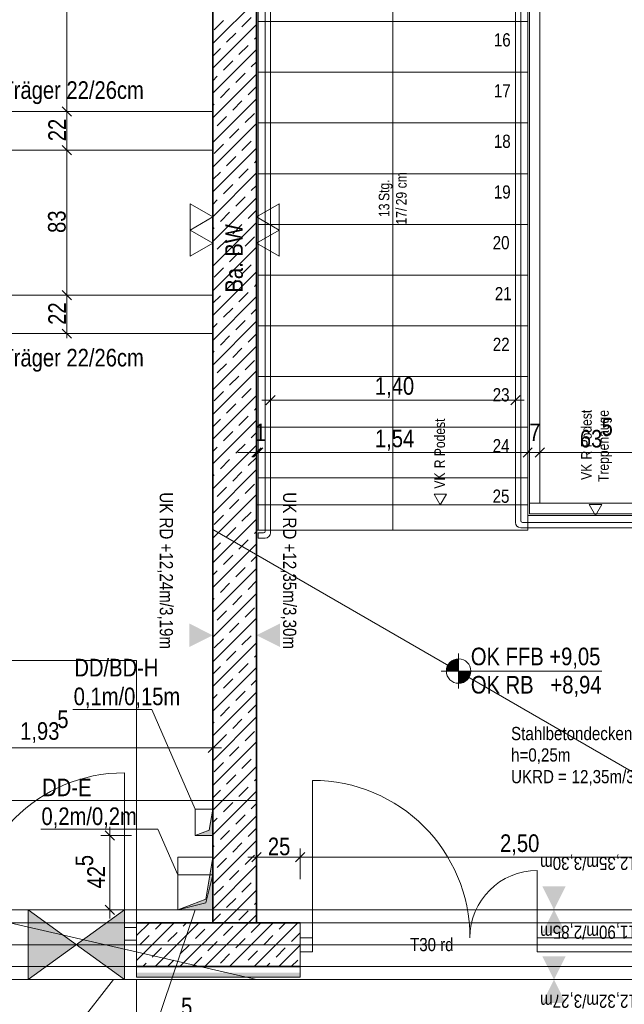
# Model space of a CAD drawing. Extents: x -620 to 300, y 62 to 1112.
# Tile 230 of 235: x -68 to 1, y 828 to 940. Entities that reach past the tile are written whole.
import ezdxf
from ezdxf.lldxf.tags import DXFTag

# ---------------------------------------------------------------- set-up
doc = ezdxf.new("R2010")
doc.units = 0
doc.layers.get('0').update_dxf_attribs({"lineweight": 13})
for name, color, linetype, lineweight, true_color in [('00 -Bauelemente -Gipskarton', 7, 'Continuous', 9, 0xff7fe6), ('30 -34 Innenwände- 1 tragend', 7, 'Continuous', 13, 0xdd0806), ('30 -34 Innenwände- 11 Durchbruch', 4, 'Continuous', 9, 0x00ffff), ('30 -34 Innenwände- 2 nichttragend', 7, 'Continuous', 18, 0xff7fe6), ('30 -34 Innenwände- 4 Türen_Fenster', 9, 'Continuous', 15, 0x808080), ('30 -35 Decken- 1 Konstruktion-Träger- Stahlbeton', 7, 'Continuous', 13, 0x33aa00), ('30 -35 Decken- 11 Bodendurchbruch', 7, 'Continuous', 15, 0x599559), ('30 -35 Decken- 11 Durchbruch', 5, 'Continuous', 15, 0x0000ff), ('30 -35 Decken- 2.1 Treppen Innen 2D', 7, 'Continuous', 9, 0x599559), ('70 -72 Beschriftung- 1 Beschriftung allgemein', 7, 'Continuous', 9, 0xff6633), ('70 -72 Beschriftung- 2 Beschriftung Bauteile', 7, 'Continuous', 9, 0x9999ff), ('70 -72 Beschriftung- 8 barrierefrei', 7, 'grob-A06CPVE1L0', 9, 0x888888), ('70 -76 Bemaßung- 2 Allgemein', 9, 'Continuous', 5, 0x808080)]:
    doc.layers.add(name, color=color, linetype=linetype, lineweight=lineweight, true_color=true_color)
for name, color, linetype, lineweight in [('30 -35 Decken- 1 Konstruktion-Träger- Holz', 7, 'Continuous', 9), ('70 -71 Achsen- 1 Gebäudeachsen', 7, 'STRICHPUNKT2-A06CPVE5L0', 18), ('70 -72 Beschriftung- 5 Höhenkoten-A06CPVE2L0', 7, 'Continuous', 15), ('70 -75 Raumstempel- 3 Wandstempel', 7, 'Continuous', 50), ('Keine-A06CPVE4L0', 7, 'Continuous', 9)]:
    doc.layers.add(name, color=color, linetype=linetype, lineweight=lineweight)
doc.styles.get("Standard").update_dxf_attribs({"font": 'ARIALN.TTF'})
tags = doc.linetypes.add('grob-A06CPVE1L0', pattern=[14, 3, -8, 3]).pattern_tags.tags
tags[8:9] = [DXFTag(74, 4), DXFTag(75, 0), DXFTag(340, '0'), DXFTag(46, 0.0), DXFTag(50, 0.0), DXFTag(44, 0.0), DXFTag(45, 0.0)]
tags[6:7] = [DXFTag(74, 4), DXFTag(75, 0), DXFTag(340, '0'), DXFTag(46, 0.0), DXFTag(50, 0.0), DXFTag(44, 0.0), DXFTag(45, 0.0)]
tags[4:5] = [DXFTag(74, 4), DXFTag(75, 0), DXFTag(340, '0'), DXFTag(46, 0.0), DXFTag(50, 0.0), DXFTag(44, 0.0), DXFTag(45, 0.0)]
tags = doc.linetypes.add('STRICHPUNKT2-A06CPVE5L0', pattern=[12.7, 6.35, -3.175, 0, -3.175]).pattern_tags.tags
tags[10:11] = [DXFTag(74, 4), DXFTag(75, 0), DXFTag(340, '0'), DXFTag(46, 0.0), DXFTag(50, 0.0), DXFTag(44, 0.0), DXFTag(45, 0.0)]
tags[8:9] = [DXFTag(74, 4), DXFTag(75, 0), DXFTag(340, '0'), DXFTag(46, 0.0), DXFTag(50, 0.0), DXFTag(44, 0.0), DXFTag(45, 0.0)]
tags[6:7] = [DXFTag(74, 4), DXFTag(75, 0), DXFTag(340, '0'), DXFTag(46, 0.0), DXFTag(50, 0.0), DXFTag(44, 0.0), DXFTag(45, 0.0)]
tags[4:5] = [DXFTag(74, 4), DXFTag(75, 0), DXFTag(340, '0'), DXFTag(46, 0.0), DXFTag(50, 0.0), DXFTag(44, 0.0), DXFTag(45, 0.0)]

# ---------------------------------------------------------------- blocks, each defined once
blk = doc.blocks.new('Referenz-A06CPVE6L0')
at = {"layer": '00 -Bauelemente -Gipskarton', "color": 0, "linetype": 'Continuous', "lineweight": 0, "ltscale": 0.13}
for points in [[(-54.28, 831.25), (-54.28, 831), (-35.58, 831.25), (-35.58, 831)], [(-54.28, 831), (-54.28, 830.75), (-35.58, 831), (-35.58, 830.75)]]:
    blk.add_solid(points, dxfattribs=at)
at = {"layer": '30 -34 Innenwände- 1 tragend', "color": 0, "lineweight": 35}
for p, q in [((-45.58, 1001.95), (-45.58, 836.95)), ((-40.58, 1001.95), (-40.58, 836.95)), ((-54.28, 836.95), (-35.58, 836.95)), ((-54.28, 831.95), (-35.58, 831.95))]:
    blk.add_line(p, q, dxfattribs=at)
at = {"layer": '30 -34 Innenwände- 1 tragend', "color": 0, "linetype": 'Continuous', "lineweight": -2, "ltscale": 0.13}
for p, q in [((-45.58, 1001.95), (-45.58, 836.95)), ((-40.58, 1001.95), (-40.58, 836.95)), ((-54.28, 836.95), (-45.58, 836.95)), ((-54.28, 831.95), (-54.28, 836.95)), ((-54.28, 831.95), (-54.28, 836.95)), ((-40.58, 836.95), (-35.58, 836.95)), ((-35.58, 831.95), (-35.58, 836.95)), ((-35.58, 831.95), (-35.58, 836.95)), ((-54.28, 831.95), (-35.58, 831.95))]:
    blk.add_line(p, q, dxfattribs=at)
at = {"layer": '30 -34 Innenwände- 1 tragend', "color": 0, "lineweight": 9}
for p, q in [((-45.58, 937.53), (-40.58, 942.53)), ((-45.58, 937.53), (-40.58, 942.53)), ((-42.24, 939.45), (-41.18, 940.51)), ((-42.24, 939.45), (-41.18, 940.51)), ((-45.58, 934.7), (-40.58, 939.7)), ((-45.58, 934.7), (-40.58, 939.7)), ((-45.42, 939.1), (-44.36, 940.16)), ((-45.42, 939.1), (-44.36, 940.16)), ((-44.01, 937.68), (-42.95, 938.74)), ((-44.01, 937.68), (-42.95, 938.74)), ((-40.82, 938.04), (-40.58, 938.28)), ((-40.82, 938.04), (-40.58, 938.28)), ((-42.59, 936.27), (-41.53, 937.33)), ((-42.59, 936.27), (-41.53, 937.33)), ((-45.58, 936.11), (-44.71, 936.98)), ((-45.58, 936.11), (-44.71, 936.98)), ((-45.58, 931.87), (-40.58, 936.87)), ((-45.58, 931.87), (-40.58, 936.87)), ((-44.36, 934.5), (-43.3, 935.56)), ((-44.36, 934.5), (-43.3, 935.56)), ((-41.18, 934.86), (-40.58, 935.45)), ((-41.18, 934.86), (-40.58, 935.45)), ((-45.58, 929.04), (-40.58, 934.04)), ((-45.58, 929.04), (-40.58, 934.04)), ((-45.58, 933.28), (-45.07, 933.79)), ((-45.58, 933.28), (-45.07, 933.79)), ((-42.95, 933.09), (-41.89, 934.15)), ((-42.95, 933.09), (-41.89, 934.15)), ((-41.53, 931.67), (-40.58, 932.63)), ((-41.53, 931.67), (-40.58, 932.63)), ((-44.71, 931.32), (-43.65, 932.38)), ((-44.71, 931.32), (-43.65, 932.38)), ((-45.58, 926.21), (-40.58, 931.21)), ((-45.58, 926.21), (-40.58, 931.21)), ((-45.58, 930.45), (-45.42, 930.61)), ((-45.58, 930.45), (-45.42, 930.61)), ((-43.3, 929.91), (-42.24, 930.97)), ((-43.3, 929.91), (-42.24, 930.97)), ((-41.89, 928.49), (-40.82, 929.55)), ((-41.89, 928.49), (-40.82, 929.55)), ((-45.58, 923.38), (-40.58, 928.38)), ((-45.58, 923.38), (-40.58, 928.38)), ((-45.07, 928.14), (-44.01, 929.2)), ((-45.07, 928.14), (-44.01, 929.2)), ((-43.65, 926.72), (-42.59, 927.78)), ((-43.65, 926.72), (-42.59, 927.78)), ((-45.42, 924.96), (-44.36, 926.02)), ((-45.42, 924.96), (-44.36, 926.02)), ((-42.24, 925.31), (-41.18, 926.37)), ((-42.24, 925.31), (-41.18, 926.37)), ((-45.58, 920.56), (-40.58, 925.56)), ((-45.58, 920.56), (-40.58, 925.56)), ((-44.01, 923.54), (-42.95, 924.6)), ((-44.01, 923.54), (-42.95, 924.6)), ((-40.82, 923.89), (-40.58, 924.14)), ((-40.82, 923.89), (-40.58, 924.14)), ((-45.58, 921.97), (-44.71, 922.83)), ((-45.58, 921.97), (-44.71, 922.83)), ((-45.58, 917.73), (-40.58, 922.73)), ((-45.58, 917.73), (-40.58, 922.73)), ((-42.59, 922.13), (-41.53, 923.19)), ((-42.59, 922.13), (-41.53, 923.19)), ((-44.36, 920.36), (-43.3, 921.42)), ((-44.36, 920.36), (-43.3, 921.42)), ((-41.18, 920.71), (-40.58, 921.31)), ((-41.18, 920.71), (-40.58, 921.31)), ((-45.58, 914.9), (-40.58, 919.9)), ((-45.58, 914.9), (-40.58, 919.9)), ((-45.58, 919.14), (-45.07, 919.65)), ((-45.58, 919.14), (-45.07, 919.65)), ((-42.95, 918.95), (-41.89, 920.01)), ((-42.95, 918.95), (-41.89, 920.01)), ((-44.71, 917.18), (-43.65, 918.24)), ((-44.71, 917.18), (-43.65, 918.24)), ((-41.53, 917.53), (-40.58, 918.48)), ((-41.53, 917.53), (-40.58, 918.48)), ((-45.58, 912.07), (-40.58, 917.07)), ((-45.58, 912.07), (-40.58, 917.07)), ((-45.58, 916.31), (-45.42, 916.47)), ((-45.58, 916.31), (-45.42, 916.47)), ((-43.3, 915.76), (-42.24, 916.82)), ((-43.3, 915.76), (-42.24, 916.82)), ((-45.07, 914), (-44.01, 915.06)), ((-45.07, 914), (-44.01, 915.06)), ((-41.89, 914.35), (-40.82, 915.41)), ((-41.89, 914.35), (-40.82, 915.41)), ((-45.58, 909.24), (-40.58, 914.24)), ((-45.58, 909.24), (-40.58, 914.24)), ((-43.65, 912.58), (-42.59, 913.64)), ((-43.65, 912.58), (-42.59, 913.64)), ((-45.58, 906.41), (-40.58, 911.41)), ((-45.58, 906.41), (-40.58, 911.41)), ((-45.42, 910.81), (-44.36, 911.87)), ((-45.42, 910.81), (-44.36, 911.87)), ((-42.24, 911.17), (-41.18, 912.23)), ((-42.24, 911.17), (-41.18, 912.23)), ((-44.01, 909.4), (-42.95, 910.46)), ((-44.01, 909.4), (-42.95, 910.46)), ((-42.59, 907.99), (-41.53, 909.05)), ((-42.59, 907.99), (-41.53, 909.05)), ((-40.82, 909.75), (-40.58, 910)), ((-40.82, 909.75), (-40.58, 910)), ((-45.58, 907.83), (-44.71, 908.69)), ((-45.58, 907.83), (-44.71, 908.69)), ((-45.58, 903.58), (-40.58, 908.58)), ((-45.58, 903.58), (-40.58, 908.58)), ((-44.36, 906.22), (-43.3, 907.28)), ((-44.36, 906.22), (-43.3, 907.28)), ((-41.18, 906.57), (-40.58, 907.17)), ((-41.18, 906.57), (-40.58, 907.17)), ((-45.58, 900.76), (-40.58, 905.76)), ((-45.58, 900.76), (-40.58, 905.76)), ((-42.95, 904.8), (-41.89, 905.86)), ((-42.95, 904.8), (-41.89, 905.86)), ((-45.58, 905), (-45.07, 905.51)), ((-45.58, 905), (-45.07, 905.51)), ((-44.71, 903.04), (-43.65, 904.1)), ((-44.71, 903.04), (-43.65, 904.1)), ((-41.53, 903.39), (-40.58, 904.34)), ((-41.53, 903.39), (-40.58, 904.34)), ((-45.58, 897.93), (-40.58, 902.93)), ((-45.58, 897.93), (-40.58, 902.93)), ((-45.58, 902.17), (-45.42, 902.33)), ((-45.58, 902.17), (-45.42, 902.33)), ((-43.3, 901.62), (-42.24, 902.68)), ((-43.3, 901.62), (-42.24, 902.68)), ((-41.89, 900.21), (-40.82, 901.27)), ((-41.89, 900.21), (-40.82, 901.27)), ((-45.58, 895.1), (-40.58, 900.1)), ((-45.58, 895.1), (-40.58, 900.1)), ((-45.07, 899.85), (-44.01, 900.91)), ((-45.07, 899.85), (-44.01, 900.91)), ((-43.65, 898.44), (-42.59, 899.5)), ((-43.65, 898.44), (-42.59, 899.5)), ((-45.42, 896.67), (-44.36, 897.73)), ((-45.42, 896.67), (-44.36, 897.73)), ((-42.24, 897.02), (-41.18, 898.09)), ((-42.24, 897.02), (-41.18, 898.09)), ((-45.58, 892.27), (-40.58, 897.27)), ((-45.58, 892.27), (-40.58, 897.27)), ((-44.01, 895.26), (-42.95, 896.32)), ((-44.01, 895.26), (-42.95, 896.32)), ((-40.82, 895.61), (-40.58, 895.86)), ((-40.82, 895.61), (-40.58, 895.86)), ((-45.58, 893.69), (-44.71, 894.55)), ((-45.58, 893.69), (-44.71, 894.55)), ((-45.58, 889.44), (-40.58, 894.44)), ((-45.58, 889.44), (-40.58, 894.44)), ((-42.59, 893.84), (-41.53, 894.9)), ((-42.59, 893.84), (-41.53, 894.9)), ((-44.36, 892.08), (-43.3, 893.14)), ((-44.36, 892.08), (-43.3, 893.14)), ((-41.18, 892.43), (-40.58, 893.03)), ((-41.18, 892.43), (-40.58, 893.03)), ((-45.58, 886.61), (-40.58, 891.61)), ((-45.58, 886.61), (-40.58, 891.61)), ((-45.58, 890.86), (-45.07, 891.37)), ((-45.58, 890.86), (-45.07, 891.37)), ((-42.95, 890.66), (-41.89, 891.72)), ((-42.95, 890.66), (-41.89, 891.72)), ((-44.71, 888.89), (-43.65, 889.95)), ((-44.71, 888.89), (-43.65, 889.95)), ((-41.53, 889.25), (-40.58, 890.2)), ((-41.53, 889.25), (-40.58, 890.2)), ((-45.58, 883.79), (-40.58, 888.79)), ((-45.58, 883.79), (-40.58, 888.79)), ((-45.58, 888.03), (-45.42, 888.19)), ((-45.58, 888.03), (-45.42, 888.19)), ((-43.3, 887.48), (-42.24, 888.54)), ((-43.3, 887.48), (-42.24, 888.54)), ((-45.07, 885.71), (-44.01, 886.77)), ((-45.07, 885.71), (-44.01, 886.77)), ((-41.89, 886.06), (-40.82, 887.13)), ((-41.89, 886.06), (-40.82, 887.13)), ((-45.58, 880.96), (-40.58, 885.96)), ((-45.58, 880.96), (-40.58, 885.96)), ((-43.65, 884.3), (-42.59, 885.36)), ((-43.65, 884.3), (-42.59, 885.36)), ((-45.58, 878.13), (-40.58, 883.13)), ((-45.58, 878.13), (-40.58, 883.13)), ((-45.42, 882.53), (-44.36, 883.59)), ((-45.42, 882.53), (-44.36, 883.59)), ((-42.24, 882.88), (-41.18, 883.94)), ((-42.24, 882.88), (-41.18, 883.94)), ((-44.01, 881.12), (-42.95, 882.18)), ((-44.01, 881.12), (-42.95, 882.18)), ((-40.82, 881.47), (-40.58, 881.71)), ((-40.82, 881.47), (-40.58, 881.71)), ((-45.58, 879.54), (-44.71, 880.41)), ((-45.58, 879.54), (-44.71, 880.41)), ((-45.58, 875.3), (-40.58, 880.3)), ((-45.58, 875.3), (-40.58, 880.3)), ((-42.59, 879.7), (-41.53, 880.76)), ((-42.59, 879.7), (-41.53, 880.76)), ((-44.36, 877.93), (-43.3, 878.99)), ((-44.36, 877.93), (-43.3, 878.99)), ((-41.18, 878.29), (-40.58, 878.89)), ((-41.18, 878.29), (-40.58, 878.89)), ((-45.58, 872.47), (-40.58, 877.47)), ((-45.58, 872.47), (-40.58, 877.47)), ((-42.95, 876.52), (-41.89, 877.58)), ((-42.95, 876.52), (-41.89, 877.58)), ((-45.58, 876.71), (-45.07, 877.23)), ((-45.58, 876.71), (-45.07, 877.23)), ((-44.71, 874.75), (-43.65, 875.81)), ((-44.71, 874.75), (-43.65, 875.81)), ((-41.53, 875.1), (-40.58, 876.06)), ((-41.53, 875.1), (-40.58, 876.06)), ((-45.58, 869.64), (-40.58, 874.64)), ((-45.58, 869.64), (-40.58, 874.64)), ((-45.58, 873.89), (-45.42, 874.04)), ((-45.58, 873.89), (-45.42, 874.04)), ((-43.3, 873.34), (-42.24, 874.4)), ((-43.3, 873.34), (-42.24, 874.4)), ((-41.89, 871.92), (-40.82, 872.98)), ((-41.89, 871.92), (-40.82, 872.98)), ((-45.58, 866.82), (-40.58, 871.82)), ((-45.58, 866.82), (-40.58, 871.82)), ((-45.07, 871.57), (-44.01, 872.63)), ((-45.07, 871.57), (-44.01, 872.63)), ((-43.65, 870.15), (-42.59, 871.22)), ((-43.65, 870.15), (-42.59, 871.22)), ((-42.24, 868.74), (-41.18, 869.8)), ((-42.24, 868.74), (-41.18, 869.8)), ((-45.58, 863.99), (-40.58, 868.99)), ((-45.58, 863.99), (-40.58, 868.99)), ((-45.42, 868.39), (-44.36, 869.45)), ((-45.42, 868.39), (-44.36, 869.45)), ((-44.01, 866.97), (-42.95, 868.03)), ((-44.01, 866.97), (-42.95, 868.03)), ((-40.82, 867.33), (-40.58, 867.57)), ((-40.82, 867.33), (-40.58, 867.57)), ((-45.58, 865.4), (-44.71, 866.27)), ((-45.58, 865.4), (-44.71, 866.27)), ((-45.58, 861.16), (-40.58, 866.16)), ((-45.58, 861.16), (-40.58, 866.16)), ((-42.59, 865.56), (-41.53, 866.62)), ((-42.59, 865.56), (-41.53, 866.62)), ((-44.36, 863.79), (-43.3, 864.85)), ((-44.36, 863.79), (-43.3, 864.85)), ((-41.18, 864.14), (-40.58, 864.74)), ((-41.18, 864.14), (-40.58, 864.74)), ((-45.58, 858.33), (-40.58, 863.33)), ((-45.58, 858.33), (-40.58, 863.33)), ((-45.58, 862.57), (-45.07, 863.08)), ((-45.58, 862.57), (-45.07, 863.08)), ((-42.95, 862.38), (-41.89, 863.44)), ((-42.95, 862.38), (-41.89, 863.44)), ((-44.71, 860.61), (-43.65, 861.67)), ((-44.71, 860.61), (-43.65, 861.67)), ((-41.53, 860.96), (-40.58, 861.92)), ((-41.53, 860.96), (-40.58, 861.92)), ((-45.58, 855.5), (-40.58, 860.5)), ((-45.58, 855.5), (-40.58, 860.5)), ((-45.58, 859.74), (-45.42, 859.9)), ((-45.58, 859.74), (-45.42, 859.9)), ((-43.3, 859.19), (-42.24, 860.26)), ((-43.3, 859.19), (-42.24, 860.26)), ((-45.07, 857.43), (-44.01, 858.49)), ((-45.07, 857.43), (-44.01, 858.49)), ((-41.89, 857.78), (-40.82, 858.84)), ((-41.89, 857.78), (-40.82, 858.84)), ((-45.58, 852.67), (-40.58, 857.67)), ((-45.58, 852.67), (-40.58, 857.67)), ((-43.65, 856.01), (-42.59, 857.07)), ((-43.65, 856.01), (-42.59, 857.07)), ((-45.42, 854.24), (-44.36, 855.31)), ((-45.42, 854.24), (-44.36, 855.31)), ((-42.24, 854.6), (-41.18, 855.66)), ((-42.24, 854.6), (-41.18, 855.66)), ((-45.58, 849.84), (-40.58, 854.84)), ((-45.58, 849.84), (-40.58, 854.84)), ((-44.01, 852.83), (-42.95, 853.89)), ((-44.01, 852.83), (-42.95, 853.89)), ((-40.82, 853.18), (-40.58, 853.43)), ((-40.82, 853.18), (-40.58, 853.43)), ((-45.58, 851.26), (-44.71, 852.12)), ((-45.58, 851.26), (-44.71, 852.12)), ((-45.58, 847.02), (-40.58, 852.02)), ((-45.58, 847.02), (-40.58, 852.02)), ((-42.59, 851.42), (-41.53, 852.48)), ((-42.59, 851.42), (-41.53, 852.48)), ((-44.36, 849.65), (-43.3, 850.71)), ((-44.36, 849.65), (-43.3, 850.71)), ((-41.18, 850), (-40.58, 850.6)), ((-41.18, 850), (-40.58, 850.6)), ((-42.95, 848.23), (-41.89, 849.3)), ((-42.95, 848.23), (-41.89, 849.3)), ((-45.58, 844.19), (-40.58, 849.19)), ((-45.58, 844.19), (-40.58, 849.19)), ((-45.58, 848.43), (-45.07, 848.94)), ((-45.58, 848.43), (-45.07, 848.94)), ((-44.71, 846.47), (-43.65, 847.53)), ((-44.71, 846.47), (-43.65, 847.53)), ((-41.53, 846.82), (-40.58, 847.77)), ((-41.53, 846.82), (-40.58, 847.77)), ((-45.58, 841.36), (-40.58, 846.36)), ((-45.58, 841.36), (-40.58, 846.36)), ((-43.3, 845.05), (-42.24, 846.11)), ((-43.3, 845.05), (-42.24, 846.11)), ((-45.58, 845.6), (-45.42, 845.76)), ((-45.58, 845.6), (-45.42, 845.76)), ((-45.07, 843.28), (-44.01, 844.35)), ((-45.07, 843.28), (-44.01, 844.35)), ((-41.89, 843.64), (-40.82, 844.7)), ((-41.89, 843.64), (-40.82, 844.7)), ((-45.58, 838.53), (-40.58, 843.53)), ((-45.58, 838.53), (-40.58, 843.53)), ((-43.65, 841.87), (-42.59, 842.93)), ((-43.65, 841.87), (-42.59, 842.93)), ((-42.24, 840.46), (-41.18, 841.52)), ((-42.24, 840.46), (-41.18, 841.52)), ((-45.42, 840.1), (-44.36, 841.16)), ((-45.42, 840.1), (-44.36, 841.16)), ((-44.33, 836.95), (-40.58, 840.7)), ((-44.33, 836.95), (-40.58, 840.7)), ((-44.01, 838.69), (-42.95, 839.75)), ((-44.01, 838.69), (-42.95, 839.75)), ((-40.82, 839.04), (-40.58, 839.29)), ((-40.82, 839.04), (-40.58, 839.29)), ((-42.59, 837.27), (-41.53, 838.34)), ((-42.59, 837.27), (-41.53, 838.34)), ((-54.28, 835.49), (-52.81, 836.95)), ((-54.28, 832.66), (-49.98, 836.95)), ((-54.28, 835.49), (-52.81, 836.95)), ((-54.28, 832.66), (-49.98, 836.95)), ((-54.28, 836.9), (-54.26, 836.92)), ((-54.28, 836.9), (-54.26, 836.92)), ((-52.16, 831.95), (-47.16, 836.95)), ((-52.16, 831.95), (-47.16, 836.95)), ((-52.14, 836.21), (-51.4, 836.95)), ((-52.14, 836.21), (-51.4, 836.95)), ((-49.33, 831.95), (-44.33, 836.95)), ((-49.33, 831.95), (-44.33, 836.95)), ((-48.96, 836.57), (-48.57, 836.95)), ((-48.96, 836.57), (-48.57, 836.95)), ((-46.5, 831.95), (-41.5, 836.95)), ((-46.5, 831.95), (-41.5, 836.95)), ((-45.77, 836.92), (-45.74, 836.95)), ((-45.77, 836.92), (-45.74, 836.95)), ((-45.58, 837.12), (-44.71, 837.98)), ((-45.58, 837.12), (-44.71, 837.98)), ((-43.67, 831.95), (-38.67, 836.95)), ((-43.67, 831.95), (-38.67, 836.95)), ((-41.5, 836.95), (-40.58, 837.87)), ((-41.5, 836.95), (-40.58, 837.87)), ((-41.18, 835.86), (-40.12, 836.92)), ((-41.18, 835.86), (-40.12, 836.92)), ((-40.84, 831.95), (-35.84, 836.95)), ((-40.84, 831.95), (-35.84, 836.95)), ((-38, 836.21), (-37.26, 836.95)), ((-38, 836.21), (-37.26, 836.95)), ((-50.72, 834.8), (-49.66, 835.86)), ((-50.72, 834.8), (-49.66, 835.86)), ((-47.54, 835.15), (-46.48, 836.21)), ((-47.54, 835.15), (-46.48, 836.21)), ((-44.36, 835.51), (-43.3, 836.57)), ((-44.36, 835.51), (-43.3, 836.57)), ((-36.58, 834.8), (-35.58, 835.8)), ((-36.58, 834.8), (-35.58, 835.8)), ((-53.91, 834.45), (-52.85, 835.51)), ((-53.91, 834.45), (-52.85, 835.51)), ((-46.13, 833.74), (-45.07, 834.8)), ((-46.13, 833.74), (-45.07, 834.8)), ((-42.95, 834.09), (-41.89, 835.15)), ((-42.95, 834.09), (-41.89, 835.15)), ((-39.76, 834.45), (-38.7, 835.51)), ((-39.76, 834.45), (-38.7, 835.51)), ((-52.49, 833.03), (-51.43, 834.09)), ((-52.49, 833.03), (-51.43, 834.09)), ((-49.31, 833.39), (-48.25, 834.45)), ((-49.31, 833.39), (-48.25, 834.45)), ((-41.53, 832.68), (-40.47, 833.74)), ((-41.53, 832.68), (-40.47, 833.74)), ((-38.35, 833.03), (-37.29, 834.09)), ((-38.35, 833.03), (-37.29, 834.09)), ((-38.01, 831.95), (-35.58, 834.39)), ((-38.01, 831.95), (-35.58, 834.39)), ((-50.74, 831.95), (-50.02, 832.68)), ((-50.74, 831.95), (-50.02, 832.68)), ((-47.9, 831.97), (-46.84, 833.03)), ((-47.9, 831.97), (-46.84, 833.03)), ((-44.71, 832.32), (-43.65, 833.39)), ((-44.71, 832.32), (-43.65, 833.39)), ((-36.6, 831.95), (-35.87, 832.68)), ((-36.6, 831.95), (-35.87, 832.68)), ((-53.57, 831.95), (-53.2, 832.32)), ((-53.57, 831.95), (-53.2, 832.32)), ((-42.26, 831.95), (-42.24, 831.97)), ((-42.26, 831.95), (-42.24, 831.97)), ((-39.43, 831.95), (-39.06, 832.32)), ((-39.43, 831.95), (-39.06, 832.32))]:
    blk.add_line(p, q, dxfattribs=at)
at = {"layer": '30 -34 Innenwände- 11 Durchbruch', "color": 0, "linetype": 'Continuous', "ltscale": 0.13}
for p, q in [((-66.68, 838.45), (-55.68, 838.45)), ((-55.68, 838.45), (-66.68, 830.45)), ((-55.68, 830.45), (-66.68, 838.45)), ((-66.68, 830.45), (-66.68, 838.45)), ((-55.68, 830.45), (-55.68, 838.45)), ((-66.68, 830.45), (-55.68, 830.45)), ((-56.91, 830.45), (-62.32, 823.57))]:
    blk.add_line(p, q, dxfattribs=at)
for points in [[(-66.68, 830.45), (-66.68, 838.45), (-61.18, 834.45)], [(-61.18, 834.45), (-55.68, 838.45), (-55.68, 830.45)]]:
    blk.add_solid(points, dxfattribs=at)
at = {"layer": '30 -34 Innenwände- 2 nichttragend', "color": 0, "linetype": 'Continuous', "ltscale": 0.18}
for p, q in [((-54.28, 831.95), (-35.58, 831.95)), ((-54.28, 830.75), (-54.28, 831.95)), ((-35.58, 830.75), (-35.58, 831.95)), ((-54.28, 830.75), (-35.58, 830.75))]:
    blk.add_line(p, q, dxfattribs=at)
at = {"layer": '30 -34 Innenwände- 4 Türen_Fenster', "color": 0, "linetype": 'grob-A06CPVE1L0', "ltscale": 0.15}
for p, q in [((-55.68, 836.41), (-55.68, 854.11)), ((-34.18, 835.25), (-34.18, 853.25)), ((-8.48, 835.25), (-8.48, 842.95)), ((-74.78, 836.95), (-54.28, 836.95)), ((-35.58, 836.95), (14.42, 836.95)), ((-74.78, 831.95), (-54.28, 831.95)), ((-35.58, 831.95), (14.42, 831.95))]:
    blk.add_line(p, q, dxfattribs=at)
at = {"layer": '30 -34 Innenwände- 4 Türen_Fenster', "color": 0, "linetype": 'Continuous', "ltscale": 0.15}
for p, q in [((-55.68, 836.41), (-54.28, 836.41)), ((-55.68, 834.95), (-55.68, 836.41)), ((-54.28, 836.41), (-54.28, 834.95)), ((-54.28, 834.95), (-55.68, 834.95)), ((-35.58, 835.25), (-34.18, 835.25)), ((-35.58, 833.65), (-35.58, 835.25)), ((-34.18, 835.25), (-34.18, 833.65)), ((-8.48, 835.25), (14.42, 835.25)), ((-8.48, 833.65), (-8.48, 835.25)), ((-34.18, 833.65), (-35.58, 833.65)), ((14.42, 833.65), (-8.48, 833.65))]:
    blk.add_line(p, q, dxfattribs=at)
at = {"layer": '30 -34 Innenwände- 4 Türen_Fenster', "color": 0, "linetype": 'grob-A06CPVE1L0', "ltscale": 0.15}
for centre, major_axis in [((-55.68, 836.41), (0, 17.7)), ((-34.18, 835.25), (18, 0)), ((-8.48, 835.25), (0, 7.7))]:
    blk.add_ellipse(centre, major_axis=major_axis, ratio=1, start_param=0, end_param=1.570796, dxfattribs=at)
at = {"layer": '30 -35 Decken- 1 Konstruktion-Träger- Holz', "color": 0, "linetype": 'Continuous', "ltscale": 0.13}
for p, q in [((-121.58, 929.75), (-45.58, 929.75)), ((-45.58, 929.75), (-45.58, 925.35)), ((-45.58, 925.35), (-121.58, 925.35)), ((-45.58, 908.75), (-121.58, 908.75)), ((-45.58, 904.35), (-45.58, 908.75)), ((-121.58, 904.35), (-45.58, 904.35))]:
    blk.add_line(p, q, dxfattribs=at)
at = {"layer": '30 -35 Decken- 1 Konstruktion-Träger- Stahlbeton', "color": 0, "linetype": 'grob-A06CPVE1L0', "lineweight": -2, "ltscale": 0.13}
for p, q in [((-121.58, 838.45), (76.59, 838.45)), ((-121.58, 830.45), (76.59, 830.45))]:
    blk.add_line(p, q, dxfattribs=at)
at = {"layer": '30 -35 Decken- 11 Bodendurchbruch', "color": 0, "linetype": 'Continuous', "ltscale": 0.15}
for p, q in [((-49.58, 838.45), (-49.58, 844.45)), ((-49.58, 844.45), (-45.58, 844.45)), ((-45.58, 844.45), (-46.38, 839.65)), ((-45.58, 838.45), (-45.58, 844.45)), ((-46.38, 839.65), (-49.58, 838.45)), ((-47.58, 838.45), (-54.28, 818.73)), ((-49.58, 838.45), (-45.58, 838.45))]:
    blk.add_line(p, q, dxfattribs=at)
blk.add_solid([(-49.58, 838.45), (-46.38, 839.65), (-45.58, 838.45), (-45.58, 844.45)], dxfattribs=at)
at = {"layer": '30 -35 Decken- 11 Durchbruch', "color": 0, "linetype": 'Continuous', "ltscale": 0.15}
for p, q in [((-52.55, 861.35), (-61.57, 861.35)), ((-47.58, 849.95), (-52.55, 861.35)), ((-47.58, 846.95), (-47.58, 849.95)), ((-47.58, 849.95), (-45.58, 849.95)), ((-45.58, 849.95), (-45.98, 847.55)), ((-45.58, 846.95), (-45.58, 849.95)), ((-65.25, 847.65), (-51.87, 847.65)), ((-49.58, 842.45), (-51.87, 847.65)), ((-45.98, 847.55), (-47.58, 846.95)), ((-47.58, 846.95), (-45.58, 846.95)), ((-49.58, 838.45), (-49.58, 842.45)), ((-49.58, 842.45), (-45.58, 842.45)), ((-45.58, 842.45), (-46.38, 839.25)), ((-45.58, 838.45), (-45.58, 842.45)), ((-46.38, 839.25), (-49.58, 838.45)), ((-49.58, 838.45), (-45.58, 838.45))]:
    blk.add_line(p, q, dxfattribs=at)
for points in [[(-45.58, 849.95), (-45.58, 846.95), (-45.98, 847.55), (-47.58, 846.95)], [(-45.58, 842.45), (-45.58, 838.45), (-46.38, 839.25), (-49.58, 838.45)]]:
    blk.add_solid(points, dxfattribs=at)
at = {"layer": '30 -35 Decken- 2.1 Treppen Innen 2D', "color": 0}
for p, q in [((-24.98, 974.25), (-24.98, 881.85)), ((-38.98, 881.55), (-38.98, 960.87)), ((-39.58, 960.67), (-39.58, 881.75)), ((-10.98, 882.75), (-10.98, 959.65)), ((-10.38, 959.45), (-10.38, 882.95)), ((-9.38, 884.95), (-9.38, 957.45)), ((-8.18, 957.45), (-8.18, 884.95)), ((-40.38, 940.05), (-40.38, 945.85)), ((-9.58, 945.85), (-9.58, 940.05)), ((-40.38, 934.25), (-40.38, 940.05)), ((-40.38, 940.05), (-9.58, 940.05)), ((-9.58, 940.05), (-40.38, 940.05)), ((-9.58, 940.05), (-9.58, 934.25)), ((-40.38, 928.45), (-40.38, 934.25)), ((-40.38, 934.25), (-9.58, 934.25)), ((-9.58, 934.25), (-40.38, 934.25)), ((-9.58, 934.25), (-9.58, 928.45)), ((-40.38, 922.65), (-40.38, 928.45)), ((-40.38, 928.45), (-9.58, 928.45)), ((-9.58, 928.45), (-40.38, 928.45)), ((-9.58, 928.45), (-9.58, 922.65)), ((-40.38, 916.85), (-40.38, 922.65)), ((-40.38, 922.65), (-9.58, 922.65)), ((-9.58, 922.65), (-40.38, 922.65)), ((-9.58, 922.65), (-9.58, 916.85)), ((-40.38, 911.05), (-40.38, 916.85)), ((-40.38, 916.85), (-9.58, 916.85)), ((-9.58, 916.85), (-40.38, 916.85)), ((-9.58, 916.85), (-9.58, 911.05)), ((-40.38, 905.25), (-40.38, 911.05)), ((-40.38, 911.05), (-9.58, 911.05)), ((-9.58, 911.05), (-40.38, 911.05)), ((-9.58, 911.05), (-9.58, 905.25)), ((-40.38, 899.45), (-40.38, 905.25)), ((-40.38, 905.25), (-9.58, 905.25)), ((-9.58, 905.25), (-40.38, 905.25)), ((-9.58, 905.25), (-9.58, 899.45)), ((-40.38, 893.65), (-40.38, 899.45)), ((-40.38, 899.45), (-9.58, 899.45)), ((-9.58, 899.45), (-40.38, 899.45)), ((-9.58, 899.45), (-9.58, 893.65)), ((-9.58, 893.65), (-40.38, 893.65)), ((-40.38, 887.85), (-40.38, 893.65)), ((-40.38, 893.65), (-9.58, 893.65)), ((-9.58, 893.65), (-9.58, 887.85)), ((-9.58, 887.85), (-40.38, 887.85)), ((-40.38, 881.85), (-40.38, 887.85)), ((-40.38, 887.85), (-9.58, 887.85)), ((-9.58, 887.85), (-9.58, 881.85)), ((-8.18, 884.95), (-9.38, 884.95)), ((-9.38, 883.75), (-9.38, 884.95)), ((-9.38, 884.95), (5.72, 884.95)), ((5.92, 883.55), (-9.58, 883.55)), ((-9.58, 883.55), (-9.58, 881.85)), ((5.72, 883.75), (-9.38, 883.75)), ((6.72, 882.15), (-10.38, 882.15)), ((-10.18, 882.75), (6.52, 882.75)), ((-9.58, 881.85), (-40.58, 881.85)), ((-40.58, 881.85), (-40.58, 836.95)), ((-9.58, 881.85), (-40.38, 881.85)), ((-39.78, 881.55), (-40.38, 881.55)), ((-40.38, 881.55), (-40.38, 880.95)), ((-40.38, 880.95), (-39.58, 880.95)), ((-40.58, 836.95), (36.92, 836.95)), ((-35.58, 836.95), (14.42, 836.95))]:
    blk.add_line(p, q, dxfattribs=at)
at = {"layer": '30 -35 Decken- 2.1 Treppen Innen 2D', "color": 0, "linetype": 'Continuous', "ltscale": 0.13}
for p, q in [((-20.29, 885.99), (-19.58, 884.75)), ((-18.87, 885.99), (-20.29, 885.99)), ((-19.58, 884.75), (-18.87, 885.99)), ((-1.83, 883.55), (-2.54, 884.79)), ((-2.54, 884.79), (-1.12, 884.79)), ((-1.12, 884.79), (-1.83, 883.55))]:
    blk.add_line(p, q, dxfattribs=at)
at = {"layer": '30 -35 Decken- 2.1 Treppen Innen 2D', "color": 0, "linetype": 'grob-A06CPVE1L0', "ltscale": 0.13}
for p, q in [((-9.58, 884.75), (-40.58, 884.75)), ((-40.58, 884.75), (-40.58, 836.95)), ((-9.58, 883.55), (-9.58, 884.75)), ((5.92, 883.55), (-9.58, 883.55)), ((-40.58, 836.95), (36.92, 836.95))]:
    blk.add_line(p, q, dxfattribs=at)
at = {"layer": '30 -35 Decken- 2.1 Treppen Innen 2D', "color": 0, "linetype": 'Continuous', "lineweight": 5, "ltscale": 0.13}
for p, q in [((-24.98, 881.85), (-25, 881.92)), ((-25, 881.92), (-24.96, 881.92)), ((-24.96, 881.92), (-24.98, 881.85))]:
    blk.add_line(p, q, dxfattribs=at)
at = {"layer": '30 -35 Decken- 2.1 Treppen Innen 2D', "color": 0}
for centre, major_axis in [((-10.38, 882.75), (-0.6, 0)), ((-10.18, 882.95), (-0.2, 0)), ((-39.78, 881.75), (0, -0.2)), ((-39.58, 881.55), (0, -0.6))]:
    blk.add_ellipse(centre, major_axis=major_axis, ratio=1, start_param=0, end_param=1.570796, dxfattribs=at)
at = {"layer": '30 -35 Decken- 2.1 Treppen Innen 2D', "color": 0, "lineweight": 0}
for points in [[(-24.98, 881.85), (-25, 881.92), (-24.98, 881.92)], [(-24.98, 881.85), (-24.98, 881.92), (-24.96, 881.92)]]:
    blk.add_solid(points, dxfattribs=at)
at = {"layer": '70 -71 Achsen- 1 Gebäudeachsen', "color": 0, "linetype": 'STRICHPUNKT2-A06CPVE5L0', "ltscale": 0.18}
blk.add_line((-538.63, 834.45), (76.59, 834.45), dxfattribs=at)
at = {"layer": '70 -72 Beschriftung- 1 Beschriftung allgemein', "color": 0, "linetype": 'grob-A06CPVE1L0', "ltscale": 0.13}
for p, q in [((43.42, 830.45), (-45.58, 881.95)), ((-129.58, 850.95), (-40.58, 850.95)), ((-40.58, 830.45), (-129.58, 850.95))]:
    blk.add_line(p, q, dxfattribs=at)
at = {"layer": '70 -72 Beschriftung- 2 Beschriftung Bauteile', "color": 0}
for p, q in [((-45.58, 917.7), (-48.18, 919.2)), ((-48.18, 919.2), (-48.18, 916.2)), ((-40.58, 917.7), (-37.98, 919.2)), ((-37.98, 919.2), (-37.98, 916.2)), ((-48.18, 916.2), (-45.58, 917.7)), ((-37.98, 916.2), (-40.58, 917.7)), ((-45.58, 914.7), (-48.18, 916.2)), ((-48.18, 916.2), (-48.18, 913.2)), ((-40.58, 914.7), (-37.98, 916.2)), ((-37.98, 916.2), (-37.98, 913.2)), ((-48.18, 913.2), (-45.58, 914.7)), ((-37.98, 913.2), (-40.58, 914.7))]:
    blk.add_line(p, q, dxfattribs=at)
at = {"layer": '70 -72 Beschriftung- 5 Höhenkoten-A06CPVE2L0', "color": 0, "linetype": 'Continuous', "ltscale": 0.15}
for p, q in [((-17.48, 863.75), (-17.48, 867.75)), ((-17.48, 865.75), (-17.48, 867.15)), ((-17.48, 867.15), (-17.48, 865.75)), ((-19.48, 865.75), (-1.1, 865.75)), ((-18.88, 865.75), (-17.48, 865.75)), ((-17.48, 865.75), (-18.88, 865.75)), ((-16.08, 865.75), (-17.48, 865.75)), ((-17.48, 865.75), (-17.48, 864.35)), ((-17.48, 865.75), (-16.08, 865.75)), ((-17.48, 864.35), (-17.48, 865.75))]:
    blk.add_line(p, q, dxfattribs=at)
for major_axis in [(0, 1.4), (1.4, 0), (-1.4, 0), (0, -1.4)]:
    blk.add_ellipse((-17.48, 865.75), major_axis=major_axis, ratio=1, start_param=0, end_param=1.570796, dxfattribs=at)
at = {"layer": '70 -72 Beschriftung- 5 Höhenkoten-A06CPVE2L0', "color": 0, "lineweight": 0}
for points in [[(-18.81, 865.75), (-18.86, 865.97), (-18.81, 866.19)], [(-18.73, 865.75), (-18.81, 866.19), (-18.73, 866.39)], [(-18.81, 865.75), (-18.81, 866.19), (-18.73, 865.75)], [(-18.61, 865.75), (-18.73, 866.39), (-18.61, 866.58)], [(-18.73, 865.75), (-18.73, 866.39), (-18.61, 865.75)], [(-18.47, 865.75), (-18.61, 866.58), (-18.47, 866.74)], [(-18.61, 865.75), (-18.61, 866.58), (-18.47, 865.75)], [(-18.3, 865.75), (-18.47, 866.74), (-18.3, 866.89)], [(-18.47, 865.75), (-18.47, 866.74), (-18.3, 865.75)], [(-18.11, 865.75), (-18.3, 866.89), (-18.11, 867)], [(-18.3, 865.75), (-18.3, 866.89), (-18.11, 865.75)], [(-17.91, 865.75), (-18.11, 867), (-17.91, 867.08)], [(-18.11, 865.75), (-18.11, 867), (-17.91, 865.75)], [(-17.7, 865.75), (-17.91, 867.08), (-17.7, 867.14)], [(-17.91, 865.75), (-17.91, 867.08), (-17.7, 865.75)], [(-17.48, 865.75), (-17.7, 867.14), (-17.48, 867.15)], [(-17.7, 865.75), (-17.7, 867.14), (-17.48, 865.75)], [(-18.86, 865.75), (-18.88, 865.75), (-18.86, 865.97)], [(-18.86, 865.75), (-18.86, 865.97), (-18.81, 865.75)], [(-17.48, 864.35), (-17.48, 865.75), (-17.26, 864.37)], [(-17.26, 864.37), (-17.48, 865.75), (-17.26, 865.75)], [(-17.26, 864.37), (-17.26, 865.75), (-17.05, 864.42)], [(-17.05, 864.42), (-17.26, 865.75), (-17.05, 865.75)], [(-17.05, 864.42), (-17.05, 865.75), (-16.84, 864.51)], [(-16.84, 864.51), (-17.05, 865.75), (-16.84, 865.75)], [(-16.84, 864.51), (-16.84, 865.75), (-16.66, 864.62)], [(-16.66, 864.62), (-16.84, 865.75), (-16.66, 865.75)], [(-16.66, 864.62), (-16.66, 865.75), (-16.49, 864.76)], [(-16.49, 864.76), (-16.66, 865.75), (-16.49, 865.75)], [(-16.49, 864.76), (-16.49, 865.75), (-16.35, 864.93)], [(-16.35, 864.93), (-16.49, 865.75), (-16.35, 865.75)], [(-16.35, 864.93), (-16.35, 865.75), (-16.23, 865.12)], [(-16.23, 865.12), (-16.35, 865.75), (-16.23, 865.75)], [(-16.23, 865.12), (-16.23, 865.75), (-16.15, 865.32)], [(-16.15, 865.32), (-16.23, 865.75), (-16.15, 865.75)], [(-16.15, 865.32), (-16.15, 865.75), (-16.1, 865.53)], [(-16.1, 865.53), (-16.15, 865.75), (-16.1, 865.75)], [(-16.1, 865.53), (-16.1, 865.75), (-16.08, 865.75)]]:
    blk.add_solid(points, dxfattribs=at)
at = {"layer": '70 -72 Beschriftung- 8 barrierefrei', "color": 0, "linetype": 'grob-A06CPVE1L0', "ltscale": 0.13}
for p, q in [((-84.28, 866.95), (-54.28, 866.95)), ((-54.28, 866.95), (-54.28, 836.95)), ((-54.28, 836.95), (-84.28, 836.95)), ((-84.28, 830.45), (-54.28, 830.45)), ((-54.28, 830.45), (-54.28, 800.45))]:
    blk.add_line(p, q, dxfattribs=at)
at = {"layer": '70 -76 Bemaßung- 2 Allgemein', "color": 0, "linetype": 'Continuous', "ltscale": 0.13}
for p, q in [((-62.26, 930.81), (-62.26, 994.39)), ((-62.26, 929.25), (-62.26, 930.81)), ((-64.26, 929.75), (-61.26, 929.75)), ((-64.26, 929.75), (-61.26, 929.75)), ((-61.73, 929.22), (-62.79, 930.28)), ((-62.79, 930.28), (-61.73, 929.22)), ((-62.26, 930.25), (-62.26, 928.69)), ((-62.26, 926.41), (-62.26, 928.69)), ((-61.73, 924.82), (-62.79, 925.88)), ((-62.79, 925.88), (-61.73, 924.82)), ((-62.26, 924.85), (-62.26, 926.41)), ((-62.26, 925.85), (-62.26, 924.29)), ((-61.66, 925.35), (-63.26, 925.35)), ((-61.66, 925.35), (-63.26, 925.35)), ((-62.26, 909.81), (-62.26, 924.29)), ((-61.73, 908.22), (-62.79, 909.28)), ((-62.79, 909.28), (-61.73, 908.22)), ((-62.26, 908.25), (-62.26, 909.81)), ((-62.26, 909.25), (-62.26, 907.69)), ((-61.66, 908.75), (-63.26, 908.75)), ((-61.66, 908.75), (-63.26, 908.75)), ((-62.26, 905.41), (-62.26, 907.69)), ((-61.73, 903.82), (-62.79, 904.88)), ((-62.26, 903.85), (-62.26, 905.41)), ((-61.66, 904.35), (-63.26, 904.35)), ((-38.98, 894.25), (-38.98, 897.75)), ((-10.98, 894.25), (-10.98, 897.75)), ((-39.98, 896.75), (-37.92, 896.75)), ((-12.04, 896.75), (-37.92, 896.75)), ((-9.98, 896.75), (-12.04, 896.75)), ((-40.58, 888.25), (-40.58, 891.75)), ((-40.38, 888.25), (-40.38, 891.75)), ((-40.38, 888.25), (-40.38, 891.75)), ((-9.58, 888.25), (-9.58, 891.75)), ((-9.58, 888.25), (-9.58, 891.75)), ((-8.18, 888.25), (-8.18, 891.75)), ((-8.18, 888.25), (-8.18, 891.75)), ((-41.64, 890.75), (-42.7, 890.75)), ((-39.58, 890.75), (-41.64, 890.75)), ((-41.38, 890.75), (-39.32, 890.75)), ((-41.38, 890.75), (-39.32, 890.75)), ((-40.38, 890.75), (-40.58, 890.75)), ((-39.32, 890.75), (-38.26, 890.75)), ((-10.64, 890.75), (-39.32, 890.75)), ((-10.64, 890.75), (-11.7, 890.75)), ((-8.58, 890.75), (-10.64, 890.75)), ((-8.58, 890.75), (-10.64, 890.75)), ((-8.18, 890.75), (-9.58, 890.75)), ((-9.18, 890.75), (-7.12, 890.75)), ((-9.18, 890.75), (-7.12, 890.75)), ((-7.12, 890.75), (-6.06, 890.75)), ((3.46, 890.75), (-7.12, 890.75)), ((-45.58, 854.45), (-45.58, 857.95)), ((-46.64, 856.95), (-83.22, 856.95)), ((-44.58, 856.95), (-46.64, 856.95)), ((-57.36, 847.95), (-57.36, 845.89)), ((-54.86, 846.95), (-58.36, 846.95)), ((-57.36, 839.51), (-57.36, 845.89)), ((-40.58, 841.95), (-40.58, 845.45)), ((-35.58, 841.95), (-35.58, 845.45)), ((-35.58, 841.95), (-35.58, 845.45)), ((-41.58, 844.45), (-39.52, 844.45)), ((-36.64, 844.45), (-39.52, 844.45)), ((-34.58, 844.45), (-36.64, 844.45)), ((-36.58, 844.45), (-34.52, 844.45)), ((13.36, 844.45), (-34.52, 844.45)), ((-57.36, 837.45), (-57.36, 839.51)), ((-54.86, 838.45), (-58.36, 838.45))]:
    blk.add_line(p, q, dxfattribs=at)
at = {"layer": '70 -76 Bemaßung- 2 Allgemein', "color": 0, "linetype": 'Continuous', "lineweight": 20, "ltscale": 0.2}
for p, q in [((-39.51, 896.22), (-38.45, 897.28)), ((-10.45, 897.28), (-11.51, 896.22)), ((-40.05, 891.28), (-41.11, 890.22)), ((-40.91, 890.22), (-39.85, 891.28)), ((-40.91, 890.22), (-39.85, 891.28)), ((-9.05, 891.28), (-10.11, 890.22)), ((-9.05, 891.28), (-10.11, 890.22)), ((-8.71, 890.22), (-7.65, 891.28)), ((-8.71, 890.22), (-7.65, 891.28)), ((-45.05, 857.48), (-46.11, 856.42)), ((-57.89, 847.48), (-56.83, 846.42)), ((-41.11, 843.92), (-40.05, 844.98)), ((-35.05, 844.98), (-36.11, 843.92)), ((-36.11, 843.92), (-35.05, 844.98)), ((-56.83, 837.92), (-57.89, 838.98))]:
    blk.add_line(p, q, dxfattribs=at)
at = {"layer": '70 -76 Bemaßung- 2 Allgemein', "color": 0, "lineweight": 0}
for points in [[(-48.25, 868.51), (-45.58, 869.84), (-48.25, 871.18)], [(-37.91, 868.51), (-40.58, 869.84), (-37.91, 871.18)], [(-7.91, 841.12), (-6.58, 838.45), (-5.24, 841.12)], [(-7.91, 835.78), (-6.58, 838.45), (-5.24, 835.78)], [(-7.91, 833.12), (-6.58, 830.45), (-5.24, 833.12)], [(-7.91, 827.78), (-6.58, 830.45), (-5.24, 827.78)]]:
    blk.add_solid(points, dxfattribs=at)
at = {"layer": '30 -35 Decken- 11 Durchbruch', "color": 0, "linetype": 'ByBlock', "ltscale": 0.15, "char_height": 2.0138, "attachment_point": 1}
for s, insert in [('{\\fArial Narrow;DD/BD-H}', (-61.4, 867.15)), ('{\\fArial Narrow;0,1m/0,15m}', (-61.48, 863.86)), ('{\\fArial Narrow;DD-E}', (-65.08, 853.45)), ('{\\fArial Narrow;0,2m/0,2m}', (-65.16, 850.15))]:
    blk.add_mtext(s, dxfattribs=dict(at, insert=insert))
at = {"layer": '30 -35 Decken- 2.1 Treppen Innen 2D', "color": 0, "linetype": 'Continuous', "ltscale": 0.13, "attachment_point": 1}
for s, insert, char_height, rotation in [('{\\fArial Narrow;16}', (-13.45, 938.71), 1.5103, 0.001), ('{\\fArial Narrow;17}', (-13.45, 932.88), 1.5103, 0.001), ('{\\fArial Narrow;18}', (-13.45, 927.11), 1.5103, 0.001), ('{\\fArial Narrow;cm}', (-24.63, 920.97), 1.2083, 90), ('{\\fArial Narrow;Stg.}', (-26.6, 919.53), 1.2083, 90), ('{\\fArial Narrow;29}', (-24.63, 919.03), 1.2083, 90), ('{\\fArial Narrow;19}', (-13.45, 921.31), 1.5103, 0.001), ('{\\fArial Narrow;13}', (-26.6, 917.69), 1.2083, 90), ('{\\fArial Narrow;17/}', (-24.63, 916.83), 1.2083, 90), ('{\\fArial Narrow;20}', (-13.58, 915.51), 1.5103, 0.001), ('{\\fArial Narrow;21}', (-13.34, 909.68), 1.5103, 0.001), ('{\\fArial Narrow;22}', (-13.57, 903.88), 1.5103, 0.001), ('{\\fArial Narrow;23}', (-13.58, 898.11), 1.5103, 0.001), ('{\\fArial Narrow;Podest}', (-3.47, 891.33), 1.2083, 90), ('{\\fArial Narrow;Treppenauge}', (-1.52, 887.38), 1.2083, 90), ('{\\fArial Narrow;Podest}', (-20.24, 890.33), 1.2083, 90), ('{\\fArial Narrow;24}', (-13.58, 892.28), 1.5103, 0.001), ('{\\fArial Narrow;R}', (-3.47, 889.95), 1.2083, 90), ('{\\fArial Narrow;R}', (-20.24, 888.95), 1.2083, 90), ('{\\fArial Narrow;VK}', (-3.47, 887.62), 1.2083, 90), ('{\\fArial Narrow;VK}', (-20.24, 886.62), 1.2083, 90), ('{\\fArial Narrow;25}', (-13.59, 886.51), 1.5103, 0.001)]:
    blk.add_mtext(s, dxfattribs=dict(at, insert=insert, char_height=char_height, rotation=rotation))
at = {"layer": '70 -72 Beschriftung- 1 Beschriftung allgemein', "color": 0, "linetype": 'Continuous', "ltscale": 0.13, "attachment_point": 1}
for s, insert, char_height in [('{\\fArial Narrow;BSH-Träger 22/26cm}', (-75.25, 933.22), 2.0138), ('{\\fArial Narrow;BSH-Träger 22/26cm}', (-75.25, 902.61), 2.0138), ('{\\fArial Narrow;Stahlbetondeckenfeld}', (-11.48, 859.36), 1.5103), ('{\\fArial Narrow;h=0,25m}', (-11.48, 856.91), 1.5103), ('{\\fArial Narrow;UKRD}', (-11.48, 854.43), 1.5103), ('{\\fArial Narrow;=}', (-6.14, 854.43), 1.5103), ('{\\fArial Narrow;12,35m/3,30m}', (-4.56, 854.43), 1.5103)]:
    blk.add_mtext(s, dxfattribs=dict(at, insert=insert, char_height=char_height))
at = {"layer": '70 -72 Beschriftung- 5 Höhenkoten-A06CPVE2L0', "color": 0, "linetype": 'Continuous', "ltscale": 0.15, "char_height": 2.0138, "attachment_point": 1}
for s, insert in [('{\\fArial Narrow;OK FFB +9,05}', (-16.08, 868.43)), ('{\\fArial Narrow;OK RB   +8,94}', (-16.08, 865.19))]:
    blk.add_mtext(s, dxfattribs=dict(at, insert=insert))
at = {"layer": '70 -75 Raumstempel- 3 Wandstempel', "color": 0, "linetype": 'Continuous', "ltscale": 0.5, "insert": (-44.16, 909.05), "char_height": 2.0138, "attachment_point": 1, "rotation": 90}
blk.add_mtext('{\\fArial Narrow;Ba. BW}', dxfattribs=at)
at = {"layer": '70 -76 Bemaßung- 2 Allgemein', "color": 0, "linetype": 'Continuous', "ltscale": 0.13, "attachment_point": 1}
for s, insert, char_height, rotation in [('{\\fArial Narrow;22}', (-64.38, 926.36), 2.0138, 90), ('{\\fArial Narrow;83}', (-64.41, 915.87), 2.0138, 90), ('{\\fArial Narrow;22}', (-64.38, 905.36), 2.0138, 90), ('{\\fArial Narrow;UK RD +12,24m/3,19m}', (-50.13, 886.2), 1.5103, 270), ('{\\fArial Narrow;UK RD +12,35m/3,30m}', (-36.03, 886.2), 1.5103, 270), ('{\\fArial Narrow;5}', (-61.27, 843.43), 2.0138, 90), ('{\\fArial Narrow;UK RD +12,35m/3,30m}', (9.77, 843), 1.5103, 180), ('{\\fArial Narrow;42}', (-59.93, 840.89), 2.0138, 90), ('{\\fArial Narrow;UK UZ +11,90m/2,85m}', (9.58, 835.12), 1.5103, 180), ('{\\fArial Narrow;UK RD +12,32m/3,27m}', (9.77, 827.23), 1.5103, 180)]:
    blk.add_mtext(s, dxfattribs=dict(at, insert=insert, char_height=char_height, rotation=rotation))
at = {"layer": '70 -76 Bemaßung- 2 Allgemein', "color": 0, "linetype": 'Continuous', "ltscale": 0.13, "char_height": 2.0138, "attachment_point": 1}
for s, insert in [('{\\fArial Narrow;1,40}', (-27.05, 899.37)), ('{\\fArial Narrow;5}', (-1.13, 894.68)), ('{\\fArial Narrow;1}', (-40.78, 894.07)), ('{\\fArial Narrow;1,54}', (-27.04, 893.37)), ('{\\fArial Narrow;7}', (-9.41, 894.07)), ('{\\fArial Narrow;63}', (-3.62, 893.34)), ('{\\fArial Narrow;5}', (-63.35, 861.25)), ('{\\fArial Narrow;1,93}', (-67.6, 859.9)), ('{\\fArial Narrow;2,50}', (-12.74, 847.07)), ('{\\fArial Narrow;25}', (-39.28, 846.7)), ('{\\fArial Narrow;5}', (-49.2, 828.38))]:
    blk.add_mtext(s, dxfattribs=dict(at, insert=insert))
at = {"layer": 'Keine-A06CPVE4L0', "color": 0, "linetype": 'Continuous', "ltscale": 0.13, "insert": (-23.02, 835.21), "char_height": 1.4977, "attachment_point": 1}
blk.add_mtext('{\\fArial Narrow;T30 rd}', dxfattribs=at)

msp = doc.modelspace()

# ---------------------------------------------------------------- block references
at = {"color": 8, "lineweight": 13, "ltscale": 0.13, "true_color": 0x808080}
msp.add_blockref('Referenz-A06CPVE6L0', (0, 0), dxfattribs=at)

doc.saveas('drawing.dxf')
